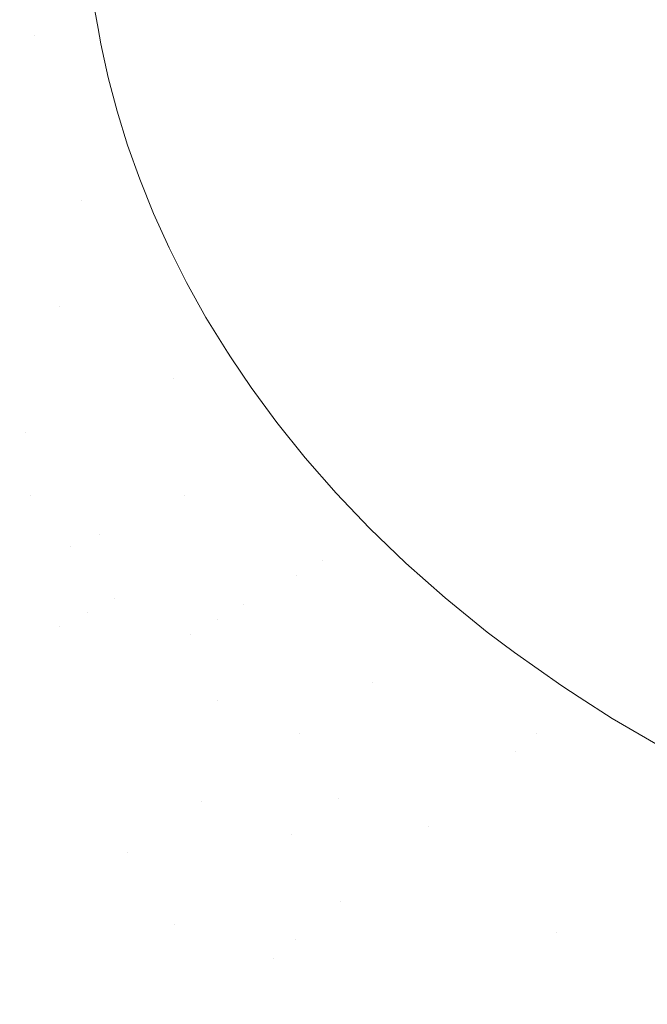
# Model space of a CAD drawing. Header units: centimetres. Extents: x -35.1 to 36.2, y 4.2 to 6.
# Tile 146 of 256: x -11.0195 to -10.9613, y 4.5963 to 4.6876. Entities that reach past the tile are written whole.
import ezdxf

# ---------------------------------------------------------------- set-up
doc = ezdxf.new("R2010")
doc.units = ezdxf.units.CM
doc.header["$LTSCALE"] = 2.54
doc.layers.add('Lucido design-1', color=7, linetype='Continuous')

# ---------------------------------------------------------------- blocks, each defined once
blk = doc.blocks.new('Gruppo-4-1')
at = {"color": 7, "linetype": 'Continuous', "lineweight": 9}
blk.add_3dface([(-34.958478, 5.900089, -2312.32217), (-34.958478, 4.300089, -2312.32217), (36.07398, 4.300089, -2312.32217), (36.07398, 5.900089, -2312.32217)], dxfattribs=at)
for points, invisible_edges in [([(12.127931, 4.687759, -2312.72217), (12.127754, 4.686817, -2312.72217), (-11.01345, 5.900089, -2312.72217)], 10), ([(-11.01345, 4.700089, -2312.72217), (-11.01345, 5.900089, -2312.72217), (12.127754, 4.686817, -2312.72217)], 10), ([(-11.020444, 4.700089, -2312.722307), (-11.018177, 4.686223, -2312.722269), (-11.024179, 4.685622, -2312.722574)], 11), ([(-11.020444, 4.700089, -2312.722307), (-11.019413, 4.700089, -2312.722287), (-11.018177, 4.686223, -2312.722269)], 10), ([(-11.013254, 4.694683, -2312.72217), (-11.012967, 4.691603, -2312.72217), (-11.018177, 4.686223, -2312.722269), (-11.019413, 4.700089, -2312.722287)], 14), ([(-11.013413, 4.697755, -2312.72217), (-11.01345, 4.700089, -2312.72217), (12.127754, 4.686817, -2312.72217)], 10), ([(-11.013254, 4.694683, -2312.72217), (-11.013413, 4.697755, -2312.72217), (12.127754, 4.686817, -2312.72217)], 10), ([(-11.012967, 4.691603, -2312.72217), (-11.013254, 4.694683, -2312.72217), (12.127754, 4.686817, -2312.72217)], 10), ([(-11.012967, 4.691603, -2312.72217), (-11.01255, 4.688511, -2312.72217), (-11.018177, 4.686223, -2312.722269)], 10), ([(12.127754, 4.686817, -2312.72217), (-11.01225, 4.686817, -2312.72217), (-11.01255, 4.688511, -2312.72217), (-11.012967, 4.691603, -2312.72217)], 9), ([(-11.01255, 4.688511, -2312.72217), (-11.01225, 4.686817, -2312.72217), (-11.018177, 4.686223, -2312.722269)], 10), ([(-11.018177, 4.686223, -2312.722269), (-11.01225, 4.686817, -2312.72217), (-11.012, 4.685408, -2312.72217)], 9), ([(-11.01225, 4.686817, -2312.72217), (-10.980054, 4.633985, -2312.72217), (-10.98369, 4.637204, -2312.72217), (-10.987057, 4.64045, -2312.72217)], 9), ([(-11.01225, 4.686817, -2312.72217), (-10.976157, 4.630818, -2312.72217), (-10.980054, 4.633985, -2312.72217)], 9), ([(-10.987057, 4.64045, -2312.72217), (-10.990165, 4.643712, -2312.72217), (-11.01225, 4.686817, -2312.72217)], 10), ([(-10.990165, 4.643712, -2312.72217), (-10.993027, 4.646982, -2312.72217), (-11.01225, 4.686817, -2312.72217)], 10), ([(-11.01225, 4.686817, -2312.72217), (-10.942629, 4.611855, -2312.72217), (-10.942693, 4.611879, -2312.72217), (-10.948618, 4.614391, -2312.72217)], 9), ([(-11.01225, 4.686817, -2312.72217), (-10.894235, 4.600682, -2312.72217), (-10.901707, 4.601454, -2312.72217)], 9), ([(-10.993027, 4.646982, -2312.72217), (-10.995654, 4.650252, -2312.72217), (-11.01225, 4.686817, -2312.72217)], 10), ([(-10.948618, 4.614391, -2312.72217), (-10.954239, 4.617062, -2312.72217), (-11.01225, 4.686817, -2312.72217)], 10), ([(-11.01225, 4.686817, -2312.72217), (-10.923225, 4.605535, -2312.72217), (-10.929979, 4.607427, -2312.72217)], 9), ([(-11.01225, 4.686817, -2312.72217), (-10.88669, 4.600226, -2312.72217), (-10.894235, 4.600682, -2312.72217)], 9), ([(-10.995654, 4.650252, -2312.72217), (-10.998058, 4.653519, -2312.72217), (-11.01225, 4.686817, -2312.72217)], 10), ([(-11.01225, 4.686817, -2312.72217), (-10.967623, 4.624769, -2312.72217), (-10.969243, 4.62581, -2312.72217), (-10.973631, 4.628904, -2312.72217)], 9), ([(-10.954239, 4.617062, -2312.72217), (-10.95955, 4.61987, -2312.72217), (-11.01225, 4.686817, -2312.72217)], 10), ([(-11.01225, 4.686817, -2312.72217), (-10.91624, 4.603896, -2312.72217), (-10.923225, 4.605535, -2312.72217)], 9), ([(-11.01225, 4.686817, -2312.72217), (-10.879679, 4.600089, -2312.72217), (-10.88669, 4.600226, -2312.72217)], 9), ([(-10.973631, 4.628904, -2312.72217), (-10.976157, 4.630818, -2312.72217), (-11.01225, 4.686817, -2312.72217)], 10), ([(-10.95955, 4.61987, -2312.72217), (-10.964551, 4.622793, -2312.72217), (-11.01225, 4.686817, -2312.72217)], 10), ([(-11.01225, 4.686817, -2312.72217), (-10.9126, 4.603204, -2312.72217), (-10.91624, 4.603896, -2312.72217)], 9), ([(-11.01225, 4.686817, -2312.72217), (12.127754, 4.686817, -2312.72217), (11.995181, 4.600089, -2312.72217), (-10.879679, 4.600089, -2312.72217)], 11), ([(-10.998058, 4.653519, -2312.72217), (-10.999913, 4.656274, -2312.72217), (-11.01225, 4.686817, -2312.72217)], 10), ([(-10.929979, 4.607427, -2312.72217), (-10.936475, 4.60955, -2312.72217), (-10.942629, 4.611855, -2312.72217), (-11.01225, 4.686817, -2312.72217)], 12), ([(-10.964551, 4.622793, -2312.72217), (-10.967623, 4.624769, -2312.72217), (-11.01225, 4.686817, -2312.72217)], 10), ([(-10.901707, 4.601454, -2312.72217), (-10.909055, 4.60253, -2312.72217), (-10.9126, 4.603204, -2312.72217), (-11.01225, 4.686817, -2312.72217)], 12), ([(-11.012, 4.685408, -2312.72217), (-11.01225, 4.686817, -2312.72217), (-10.999913, 4.656274, -2312.72217)], 10), ([(-11.013824, 4.67084, -2312.722269), (-11.019638, 4.669573, -2312.722574), (-11.024179, 4.685622, -2312.722574), (-11.018177, 4.686223, -2312.722269)], 15), ([(-11.012, 4.685408, -2312.72217), (-11.011314, 4.682291, -2312.72217), (-11.018177, 4.686223, -2312.722269)], 10), ([(-11.011314, 4.682291, -2312.72217), (-11.010487, 4.679159, -2312.72217), (-11.013824, 4.67084, -2312.722269), (-11.018177, 4.686223, -2312.722269)], 14), ([(-11.011314, 4.682291, -2312.72217), (-11.012, 4.685408, -2312.72217), (-10.999913, 4.656274, -2312.72217)], 10), ([(-11.010487, 4.679159, -2312.72217), (-11.011314, 4.682291, -2312.72217), (-10.999913, 4.656274, -2312.72217)], 10), ([(-11.010487, 4.679159, -2312.72217), (-11.009514, 4.676012, -2312.72217), (-11.013824, 4.67084, -2312.722269)], 10), ([(-11.009514, 4.676012, -2312.72217), (-11.010487, 4.679159, -2312.72217), (-10.999913, 4.656274, -2312.72217)], 10), ([(-11.009514, 4.676012, -2312.72217), (-11.008391, 4.672848, -2312.72217), (-11.013824, 4.67084, -2312.722269)], 10), ([(-11.008391, 4.672848, -2312.72217), (-11.009514, 4.676012, -2312.72217), (-10.999913, 4.656274, -2312.72217)], 10), ([(-11.013824, 4.67084, -2312.722269), (-11.008391, 4.672848, -2312.72217), (-11.007109, 4.669666, -2312.72217)], 9), ([(-11.007109, 4.669666, -2312.72217), (-11.008391, 4.672848, -2312.72217), (-10.999913, 4.656274, -2312.72217)], 10), ([(-11.015802, 4.661062, -2312.722574), (-11.019638, 4.669573, -2312.722574), (-11.013824, 4.67084, -2312.722269)], 11), ([(-11.015802, 4.661062, -2312.722574), (-11.013824, 4.67084, -2312.722269), (-11.005283, 4.654315, -2312.722269)], 11), ([(-11.007109, 4.669666, -2312.72217), (-11.005663, 4.666468, -2312.72217), (-11.013824, 4.67084, -2312.722269)], 10), ([(-11.005663, 4.666468, -2312.72217), (-11.004043, 4.663253, -2312.72217), (-11.005283, 4.654315, -2312.722269), (-11.013824, 4.67084, -2312.722269)], 14), ([(-11.021527, 4.659421, -2312.723095), (-11.025525, 4.668289, -2312.723095), (-11.019638, 4.669573, -2312.722574), (-11.015802, 4.661062, -2312.722574)], 15), ([(-11.005663, 4.666468, -2312.72217), (-11.007109, 4.669666, -2312.72217), (-10.999913, 4.656274, -2312.72217)], 10), ([(-11.004043, 4.663253, -2312.72217), (-11.005663, 4.666468, -2312.72217), (-10.999913, 4.656274, -2312.72217)], 10), ([(-11.004043, 4.663253, -2312.72217), (-11.002243, 4.660021, -2312.72217), (-11.005283, 4.654315, -2312.722269)], 10), ([(-10.999913, 4.656274, -2312.72217), (-11.000251, 4.656776, -2312.72217), (-11.002243, 4.660021, -2312.72217), (-11.004043, 4.663253, -2312.72217)], 8), ([(-11.015802, 4.661062, -2312.722574), (-11.010727, 4.652331, -2312.722574), (-11.016239, 4.650322, -2312.723095), (-11.021527, 4.659421, -2312.723095)], 15), ([(-11.005283, 4.654315, -2312.722269), (-11.010727, 4.652331, -2312.722574), (-11.015802, 4.661062, -2312.722574)], 11), ([(-11.024732, 4.653052, -2312.723839), (-11.021527, 4.659421, -2312.723095), (-11.019015, 4.64931, -2312.723439)], 11), ([(-11.021527, 4.659421, -2312.723095), (-11.016239, 4.650322, -2312.723095), (-11.019015, 4.64931, -2312.723439)], 11), ([(-11.002243, 4.660021, -2312.72217), (-11.000251, 4.656776, -2312.72217), (-11.005283, 4.654315, -2312.722269)], 10), ([(-11.000251, 4.656776, -2312.72217), (-10.999913, 4.656274, -2312.72217), (-11.005283, 4.654315, -2312.722269)], 10), ([(-11.005283, 4.654315, -2312.722269), (-10.999913, 4.656274, -2312.72217), (-10.998058, 4.653519, -2312.72217)], 9), ([(-11.004272, 4.643494, -2312.722574), (-11.010727, 4.652331, -2312.722574), (-11.005283, 4.654315, -2312.722269)], 11), ([(-11.004272, 4.643494, -2312.722574), (-11.005283, 4.654315, -2312.722269), (-10.99388, 4.63606, -2312.722396)], 11), ([(-11.005283, 4.654315, -2312.722269), (-10.991466, 4.637414, -2312.722269), (-10.99388, 4.63606, -2312.722396)], 11), ([(-10.998058, 4.653519, -2312.72217), (-10.995654, 4.650252, -2312.72217), (-11.005283, 4.654315, -2312.722269)], 10), ([(-10.995654, 4.650252, -2312.72217), (-10.993027, 4.646982, -2312.72217), (-10.991466, 4.637414, -2312.722269), (-11.005283, 4.654315, -2312.722269)], 14), ([(-11.019015, 4.64931, -2312.723439), (-11.021802, 4.648295, -2312.723839), (-11.024732, 4.653052, -2312.723839)], 11), ([(-11.009512, 4.641113, -2312.723095), (-11.016239, 4.650322, -2312.723095), (-11.010727, 4.652331, -2312.722574), (-11.004272, 4.643494, -2312.722574)], 15), ([(-11.019015, 4.64931, -2312.723439), (-11.016239, 4.650322, -2312.723095), (-11.009512, 4.641113, -2312.723095), (-11.012152, 4.639914, -2312.723439)], 15), ([(-11.018498, 4.643508, -2312.723839), (-11.021802, 4.648295, -2312.723839), (-11.019015, 4.64931, -2312.723439)], 11), ([(-11.018498, 4.643508, -2312.723839), (-11.019015, 4.64931, -2312.723439), (-11.012152, 4.639914, -2312.723439)], 11), ([(-11.023964, 4.64128, -2312.724816), (-11.027399, 4.646255, -2312.724816), (-11.021802, 4.648295, -2312.723839), (-11.018498, 4.643508, -2312.723839)], 15), ([(-10.993027, 4.646982, -2312.72217), (-10.990165, 4.643712, -2312.72217), (-10.991466, 4.637414, -2312.722269)], 10), ([(-11.018498, 4.643508, -2312.723839), (-11.014801, 4.638711, -2312.723839), (-11.020122, 4.636294, -2312.724816), (-11.023964, 4.64128, -2312.724816)], 15), ([(-11.012152, 4.639914, -2312.723439), (-11.014801, 4.638711, -2312.723839), (-11.018498, 4.643508, -2312.723839)], 11), ([(-11.001217, 4.631947, -2312.723095), (-11.009512, 4.641113, -2312.723095), (-11.004272, 4.643494, -2312.722574)], 11), ([(-10.99388, 4.63606, -2312.722396), (-10.996311, 4.634697, -2312.722574), (-11.004272, 4.643494, -2312.722574)], 11), ([(-11.004272, 4.643494, -2312.722574), (-10.998758, 4.633326, -2312.722807), (-11.001217, 4.631947, -2312.723095)], 11), ([(-11.004272, 4.643494, -2312.722574), (-10.996311, 4.634697, -2312.722574), (-10.998758, 4.633326, -2312.722807)], 11), ([(-10.990165, 4.643712, -2312.72217), (-10.987057, 4.64045, -2312.72217), (-10.991466, 4.637414, -2312.722269)], 10), ([(-11.012152, 4.639914, -2312.723439), (-11.009512, 4.641113, -2312.723095), (-11.001217, 4.631947, -2312.723095), (-11.003688, 4.630562, -2312.723439)], 15), ([(-10.991466, 4.637414, -2312.722269), (-10.987057, 4.64045, -2312.72217), (-10.98369, 4.637204, -2312.72217)], 9), ([(-11.010696, 4.633924, -2312.723839), (-11.014801, 4.638711, -2312.723839), (-11.012152, 4.639914, -2312.723439)], 11), ([(-11.010696, 4.633924, -2312.723839), (-11.012152, 4.639914, -2312.723439), (-11.003688, 4.630562, -2312.723439)], 11), ([(-11.015856, 4.631319, -2312.724816), (-11.020122, 4.636294, -2312.724816), (-11.014801, 4.638711, -2312.723839)], 11), ([(-11.014801, 4.638711, -2312.723839), (-11.013273, 4.632623, -2312.724298), (-11.015856, 4.631319, -2312.724816)], 11), ([(-11.014801, 4.638711, -2312.723839), (-11.010696, 4.633924, -2312.723839), (-11.013273, 4.632623, -2312.724298)], 11), ([(-10.99388, 4.63606, -2312.722396), (-10.991466, 4.637414, -2312.722269), (-10.971559, 4.621387, -2312.722269), (-10.973543, 4.619688, -2312.722396)], 15), ([(-10.971559, 4.621387, -2312.722269), (-10.991466, 4.637414, -2312.722269), (-10.980054, 4.633985, -2312.72217), (-10.976157, 4.630818, -2312.72217)], 11), ([(-10.991466, 4.637414, -2312.722269), (-10.98369, 4.637204, -2312.72217), (-10.980054, 4.633985, -2312.72217)], 9), ([(-11.022789, 4.635083, -2312.725393), (-11.020122, 4.636294, -2312.724816), (-11.015856, 4.631319, -2312.724816), (-11.018441, 4.630013, -2312.725393)], 15), ([(-10.986751, 4.626122, -2312.722574), (-10.996311, 4.634697, -2312.722574), (-10.99388, 4.63606, -2312.722396)], 11), ([(-10.986751, 4.626122, -2312.722574), (-10.99388, 4.63606, -2312.722396), (-10.973543, 4.619688, -2312.722396)], 11), ([(-11.018441, 4.630013, -2312.725393), (-11.021027, 4.628707, -2312.72603), (-11.025456, 4.633871, -2312.72603), (-11.022789, 4.635083, -2312.725393)], 15), ([(-10.998758, 4.633326, -2312.722807), (-10.996311, 4.634697, -2312.722574), (-10.986751, 4.626122, -2312.722574), (-10.988997, 4.62457, -2312.722807)], 15), ([(-11.013273, 4.632623, -2312.724298), (-11.010696, 4.633924, -2312.723839), (-11.006169, 4.629171, -2312.723839), (-11.008656, 4.627776, -2312.724298)], 15), ([(-11.003688, 4.630562, -2312.723439), (-11.006169, 4.629171, -2312.723839), (-11.010696, 4.633924, -2312.723839)], 11), ([(-10.988997, 4.62457, -2312.722807), (-10.991255, 4.62301, -2312.723095), (-11.001217, 4.631947, -2312.723095), (-10.998758, 4.633326, -2312.722807)], 15), ([(-11.008656, 4.627776, -2312.724298), (-11.011149, 4.626378, -2312.724816), (-11.015856, 4.631319, -2312.724816), (-11.013273, 4.632623, -2312.724298)], 15), ([(-11.003688, 4.630562, -2312.723439), (-11.001217, 4.631947, -2312.723095), (-10.991255, 4.62301, -2312.723095), (-10.993523, 4.621443, -2312.723439)], 15), ([(-11.018441, 4.630013, -2312.725393), (-11.015856, 4.631319, -2312.724816), (-11.011149, 4.626378, -2312.724816), (-11.013645, 4.624979, -2312.725393)], 15), ([(-11.001206, 4.624477, -2312.723839), (-11.006169, 4.629171, -2312.723839), (-11.003688, 4.630562, -2312.723439)], 11), ([(-11.001206, 4.624477, -2312.723839), (-11.003688, 4.630562, -2312.723439), (-10.993523, 4.621443, -2312.723439)], 11), ([(-10.976157, 4.630818, -2312.72217), (-10.973631, 4.628904, -2312.72217), (-10.971559, 4.621387, -2312.722269)], 10), ([(-11.013645, 4.624979, -2312.725393), (-11.016142, 4.623579, -2312.72603), (-11.021027, 4.628707, -2312.72603), (-11.018441, 4.630013, -2312.725393)], 15), ([(-11.008656, 4.627776, -2312.724298), (-11.006169, 4.629171, -2312.723839), (-11.001206, 4.624477, -2312.723839), (-11.003596, 4.62299, -2312.724298)], 15), ([(-11.023611, 4.627402, -2312.726728), (-11.021027, 4.628707, -2312.72603), (-11.016142, 4.623579, -2312.72603), (-11.018637, 4.62218, -2312.726728)], 15), ([(-10.973631, 4.628904, -2312.72217), (-10.969243, 4.62581, -2312.72217), (-10.971559, 4.621387, -2312.722269)], 10), ([(-11.018637, 4.62218, -2312.726728), (-11.021128, 4.620784, -2312.727487), (-11.026191, 4.626099, -2312.727487), (-11.023611, 4.627402, -2312.726728)], 15), ([(-11.003596, 4.62299, -2312.724298), (-11.005992, 4.6215, -2312.724816), (-11.011149, 4.626378, -2312.724816), (-11.008656, 4.627776, -2312.724298)], 15), ([(-11.013645, 4.624979, -2312.725393), (-11.011149, 4.626378, -2312.724816), (-11.005992, 4.6215, -2312.724816), (-11.00839, 4.620008, -2312.725393)], 15), ([(-10.988997, 4.62457, -2312.722807), (-10.986751, 4.626122, -2312.722574), (-10.975541, 4.617976, -2312.722574), (-10.977552, 4.616254, -2312.722807)], 15), ([(-10.973543, 4.619688, -2312.722396), (-10.975541, 4.617976, -2312.722574), (-10.986751, 4.626122, -2312.722574)], 11), ([(-10.969243, 4.62581, -2312.72217), (-10.967623, 4.624769, -2312.72217), (-10.971559, 4.621387, -2312.722269)], 10), ([(-11.00839, 4.620008, -2312.725393), (-11.010788, 4.618515, -2312.72603), (-11.016142, 4.623579, -2312.72603), (-11.013645, 4.624979, -2312.725393)], 15), ([(-10.971559, 4.621387, -2312.722269), (-10.967623, 4.624769, -2312.72217), (-10.964551, 4.622793, -2312.72217)], 9), ([(-11.003596, 4.62299, -2312.724298), (-11.001206, 4.624477, -2312.723839), (-10.995801, 4.61987, -2312.723839), (-10.998084, 4.618292, -2312.724298)], 15), ([(-10.993523, 4.621443, -2312.723439), (-10.995801, 4.61987, -2312.723839), (-11.001206, 4.624477, -2312.723839)], 11), ([(-10.977552, 4.616254, -2312.722807), (-10.979573, 4.614523, -2312.723095), (-10.991255, 4.62301, -2312.723095), (-10.988997, 4.62457, -2312.722807)], 15), ([(-11.018637, 4.62218, -2312.726728), (-11.016142, 4.623579, -2312.72603), (-11.010788, 4.618515, -2312.72603), (-11.013186, 4.617024, -2312.726728)], 15), ([(-10.998084, 4.618292, -2312.724298), (-11.000373, 4.616711, -2312.724816), (-11.005992, 4.6215, -2312.724816), (-11.003596, 4.62299, -2312.724298)], 15), ([(-10.993523, 4.621443, -2312.723439), (-10.991255, 4.62301, -2312.723095), (-10.979573, 4.614523, -2312.723095), (-10.981604, 4.612783, -2312.723439)], 15), ([(-10.964551, 4.622793, -2312.72217), (-10.95955, 4.61987, -2312.72217), (-10.971559, 4.621387, -2312.722269)], 10), ([(-11.013186, 4.617024, -2312.726728), (-11.015579, 4.615535, -2312.727487), (-11.021128, 4.620784, -2312.727487), (-11.018637, 4.62218, -2312.726728)], 15), ([(-11.00839, 4.620008, -2312.725393), (-11.005992, 4.6215, -2312.724816), (-11.000373, 4.616711, -2312.724816), (-11.002664, 4.615129, -2312.725393)], 15), ([(-10.989946, 4.61538, -2312.723839), (-10.995801, 4.61987, -2312.723839), (-10.993523, 4.621443, -2312.723439)], 11), ([(-10.989946, 4.61538, -2312.723839), (-10.993523, 4.621443, -2312.723439), (-10.981604, 4.612783, -2312.723439)], 11), ([(-10.973543, 4.619688, -2312.722396), (-10.971559, 4.621387, -2312.722269), (-10.945436, 4.60792, -2312.722269), (-10.946856, 4.605929, -2312.722396)], 15), ([(-10.95955, 4.61987, -2312.72217), (-10.954239, 4.617062, -2312.72217), (-10.945436, 4.60792, -2312.722269), (-10.971559, 4.621387, -2312.722269)], 14), ([(-11.017966, 4.61405, -2312.728308), (-11.023612, 4.619391, -2312.728308), (-11.021128, 4.620784, -2312.727487), (-11.015579, 4.615535, -2312.727487)], 15), ([(-11.020344, 4.61257, -2312.729191), (-11.026088, 4.618003, -2312.729191), (-11.023612, 4.619391, -2312.728308), (-11.017966, 4.61405, -2312.728308)], 15), ([(-11.002664, 4.615129, -2312.725393), (-11.004957, 4.613545, -2312.72603), (-11.010788, 4.618515, -2312.72603), (-11.00839, 4.620008, -2312.725393)], 15), ([(-10.998084, 4.618292, -2312.724298), (-10.995801, 4.61987, -2312.723839), (-10.989946, 4.61538, -2312.723839), (-10.992115, 4.613714, -2312.724298)], 15), ([(-10.946856, 4.605929, -2312.722396), (-10.948286, 4.603925, -2312.722574), (-10.975541, 4.617976, -2312.722574), (-10.973543, 4.619688, -2312.722396)], 15), ([(-11.013186, 4.617024, -2312.726728), (-11.010788, 4.618515, -2312.72603), (-11.004957, 4.613545, -2312.72603), (-11.007247, 4.611963, -2312.726728)], 15), ([(-10.992115, 4.613714, -2312.724298), (-10.994289, 4.612044, -2312.724816), (-11.000373, 4.616711, -2312.724816), (-10.998084, 4.618292, -2312.724298)], 15), ([(-10.977552, 4.616254, -2312.722807), (-10.975541, 4.617976, -2312.722574), (-10.948286, 4.603925, -2312.722574), (-10.949725, 4.601908, -2312.722807)], 15), ([(-11.007247, 4.611963, -2312.726728), (-11.009534, 4.610383, -2312.727487), (-11.015579, 4.615535, -2312.727487), (-11.013186, 4.617024, -2312.726728)], 15), ([(-11.002664, 4.615129, -2312.725393), (-11.000373, 4.616711, -2312.724816), (-10.994289, 4.612044, -2312.724816)], 11), ([(-11.015579, 4.615535, -2312.727487), (-11.009534, 4.610383, -2312.727487), (-11.011815, 4.608808, -2312.728308), (-11.017966, 4.61405, -2312.728308)], 15), ([(-10.949725, 4.601908, -2312.722807), (-10.951172, 4.59988, -2312.723095), (-10.979573, 4.614523, -2312.723095), (-10.977552, 4.616254, -2312.722807)], 15), ([(-10.989788, 4.605773, -2312.725393), (-10.99184, 4.604015, -2312.72603), (-11.004957, 4.613545, -2312.72603), (-11.002664, 4.615129, -2312.725393)], 15), ([(-10.994289, 4.612044, -2312.724816), (-10.989788, 4.605773, -2312.725393), (-11.002664, 4.615129, -2312.725393)], 11), ([(-10.992115, 4.613714, -2312.724298), (-10.989946, 4.61538, -2312.723839), (-10.983643, 4.611037, -2312.723839), (-10.985688, 4.609285, -2312.724298)], 15), ([(-10.981604, 4.612783, -2312.723439), (-10.983643, 4.611037, -2312.723839), (-10.989946, 4.61538, -2312.723839)], 11), ([(-11.017966, 4.61405, -2312.728308), (-11.011815, 4.608808, -2312.728308), (-11.014087, 4.607238, -2312.729191), (-11.020344, 4.61257, -2312.729191)], 15), ([(-10.985688, 4.609285, -2312.724298), (-10.987737, 4.60753, -2312.724816), (-10.994289, 4.612044, -2312.724816), (-10.992115, 4.613714, -2312.724298)], 15), ([(-10.981604, 4.612783, -2312.723439), (-10.979573, 4.614523, -2312.723095), (-10.951172, 4.59988, -2312.723095), (-10.952625, 4.597843, -2312.723439)], 15), ([(-11.007247, 4.611963, -2312.726728), (-11.004957, 4.613545, -2312.72603), (-10.99184, 4.604015, -2312.72603), (-10.993891, 4.602259, -2312.726728)], 15), ([(-10.969707, 4.602924, -2312.723839), (-10.983643, 4.611037, -2312.723839), (-10.981604, 4.612783, -2312.723439)], 11), ([(-10.969707, 4.602924, -2312.723839), (-10.981604, 4.612783, -2312.723439), (-10.952625, 4.597843, -2312.723439)], 11), ([(-11.020344, 4.61257, -2312.729191), (-11.014087, 4.607238, -2312.729191), (-11.016349, 4.605675, -2312.730136), (-11.022711, 4.611097, -2312.730136)], 15), ([(-10.993891, 4.602259, -2312.726728), (-10.995938, 4.600505, -2312.727487), (-11.009534, 4.610383, -2312.727487), (-11.007247, 4.611963, -2312.726728)], 15), ([(-10.994289, 4.612044, -2312.724816), (-10.987737, 4.60753, -2312.724816), (-10.989788, 4.605773, -2312.725393)], 11), ([(-11.022711, 4.611097, -2312.730136), (-11.016349, 4.605675, -2312.730136), (-11.018598, 4.604122, -2312.731143), (-11.025065, 4.609633, -2312.731143)], 15), ([(-10.985688, 4.609285, -2312.724298), (-10.983643, 4.611037, -2312.723839), (-10.969707, 4.602924, -2312.723839), (-10.971478, 4.601013, -2312.724298)], 15), ([(-11.005153, 4.603698, -2312.728308), (-11.011815, 4.608808, -2312.728308), (-11.009534, 4.610383, -2312.727487)], 11), ([(-11.005153, 4.603698, -2312.728308), (-11.009534, 4.610383, -2312.727487), (-10.995938, 4.600505, -2312.727487)], 11), ([(-11.025065, 4.609633, -2312.731143), (-11.018598, 4.604122, -2312.731143), (-11.020831, 4.602579, -2312.732211), (-11.027402, 4.608179, -2312.732211)], 15), ([(-10.971478, 4.601013, -2312.724298), (-10.973252, 4.599098, -2312.724816), (-10.987737, 4.60753, -2312.724816), (-10.985688, 4.609285, -2312.724298)], 15), ([(-11.007311, 4.60204, -2312.729191), (-11.014087, 4.607238, -2312.729191), (-11.011815, 4.608808, -2312.728308), (-11.005153, 4.603698, -2312.728308)], 15), ([(-11.009459, 4.60039, -2312.730136), (-11.016349, 4.605675, -2312.730136), (-11.014087, 4.607238, -2312.729191), (-11.007311, 4.60204, -2312.729191)], 15), ([(-10.989788, 4.605773, -2312.725393), (-10.987737, 4.60753, -2312.724816), (-10.973252, 4.599098, -2312.724816), (-10.975029, 4.59718, -2312.725393)], 15), ([(-11.011594, 4.598749, -2312.731143), (-11.018598, 4.604122, -2312.731143), (-11.016349, 4.605675, -2312.730136), (-11.009459, 4.60039, -2312.730136)], 15), ([(-10.975029, 4.59718, -2312.725393), (-10.976806, 4.595262, -2312.72603), (-10.99184, 4.604015, -2312.72603), (-10.989788, 4.605773, -2312.725393)], 15), ([(-11.020831, 4.602579, -2312.732211), (-11.018598, 4.604122, -2312.731143), (-11.011594, 4.598749, -2312.731143), (-11.013715, 4.59712, -2312.732211)], 15), ([(-11.005153, 4.603698, -2312.728308), (-10.99798, 4.598756, -2312.728308), (-11.000015, 4.597013, -2312.729191), (-11.007311, 4.60204, -2312.729191)], 15), ([(-10.995938, 4.600505, -2312.727487), (-10.99798, 4.598756, -2312.728308), (-11.005153, 4.603698, -2312.728308)], 11), ([(-10.993891, 4.602259, -2312.726728), (-10.99184, 4.604015, -2312.72603), (-10.976806, 4.595262, -2312.72603), (-10.978581, 4.593346, -2312.726728)], 15), ([(-10.971478, 4.601013, -2312.724298), (-10.969707, 4.602924, -2312.723839), (-10.954084, 4.595798, -2312.723839), (-10.955548, 4.593747, -2312.724298)], 15), ([(-10.952625, 4.597843, -2312.723439), (-10.954084, 4.595798, -2312.723839), (-10.969707, 4.602924, -2312.723839)], 11), ([(-11.013715, 4.59712, -2312.732211), (-11.015819, 4.595504, -2312.733342), (-11.023047, 4.601048, -2312.733342), (-11.020831, 4.602579, -2312.732211)], 15), ([(-11.007311, 4.60204, -2312.729191), (-11.000015, 4.597013, -2312.729191), (-11.00204, 4.595278, -2312.730136), (-11.009459, 4.60039, -2312.730136)], 15), ([(-10.988391, 4.595849, -2312.727487), (-10.995938, 4.600505, -2312.727487), (-10.993891, 4.602259, -2312.726728)], 11), ([(-10.988391, 4.595849, -2312.727487), (-10.993891, 4.602259, -2312.726728), (-10.978581, 4.593346, -2312.726728)], 11), ([(-11.025243, 4.599531, -2312.734533), (-11.023047, 4.601048, -2312.733342), (-11.015819, 4.595504, -2312.733342), (-11.017904, 4.593902, -2312.734533)], 15), ([(-10.955548, 4.593747, -2312.724298), (-10.957014, 4.591691, -2312.724816), (-10.973252, 4.599098, -2312.724816), (-10.971478, 4.601013, -2312.724298)], 15), ([(-11.009459, 4.60039, -2312.730136), (-11.00204, 4.595278, -2312.730136), (-11.004053, 4.593554, -2312.731143), (-11.011594, 4.598749, -2312.731143)], 15), ([(-10.9903, 4.594019, -2312.728308), (-10.99798, 4.598756, -2312.728308), (-10.995938, 4.600505, -2312.727487), (-10.988391, 4.595849, -2312.727487)], 15), ([(-11.017904, 4.593902, -2312.734533), (-11.019968, 4.592317, -2312.735786), (-11.027416, 4.59803, -2312.735786), (-11.025243, 4.599531, -2312.734533)], 15), ([(-10.975029, 4.59718, -2312.725393), (-10.973252, 4.599098, -2312.724816), (-10.957014, 4.591691, -2312.724816), (-10.958483, 4.589633, -2312.725393)], 15), ([(-11.013715, 4.59712, -2312.732211), (-11.011594, 4.598749, -2312.731143), (-11.004053, 4.593554, -2312.731143), (-11.006053, 4.591841, -2312.732211)], 15), ([(-10.992203, 4.592194, -2312.729191), (-11.000015, 4.597013, -2312.729191), (-10.99798, 4.598756, -2312.728308), (-10.9903, 4.594019, -2312.728308)], 15), ([(-10.958483, 4.589633, -2312.725393), (-10.959951, 4.587575, -2312.72603), (-10.976806, 4.595262, -2312.72603), (-10.975029, 4.59718, -2312.725393)], 15), ([(-11.006053, 4.591841, -2312.732211), (-11.008037, 4.590142, -2312.733342), (-11.015819, 4.595504, -2312.733342), (-11.013715, 4.59712, -2312.732211)], 15), ([(-10.994096, 4.590379, -2312.730136), (-11.00204, 4.595278, -2312.730136), (-11.000015, 4.597013, -2312.729191), (-10.992203, 4.592194, -2312.729191)], 15)]:
    blk.add_3dface(points, dxfattribs=dict(at, invisible_edges=invisible_edges))

msp = doc.modelspace()

# ---------------------------------------------------------------- block references
at = {"layer": 'Lucido design-1', "color": 7}
msp.add_blockref('Gruppo-4-1', (0, 0), dxfattribs=at)

doc.saveas('drawing.dxf')
